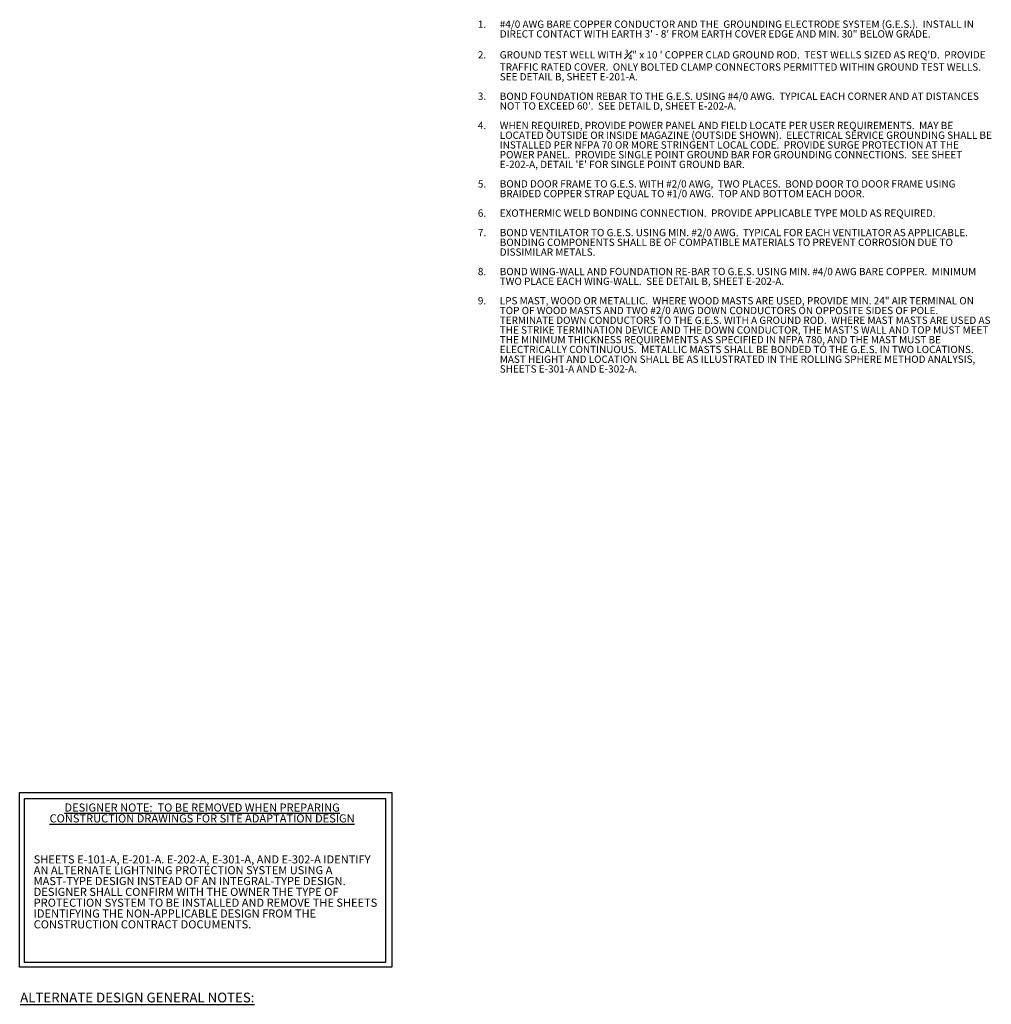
# Model space of a CAD drawing. Header units: inches. Extents: x -12 to 12802, y -12 to 13330.
# Tile 9 of 10: x 1955 to 3153, y 10960 to 12173. Entities that reach past the tile are written whole.
import ezdxf

# ---------------------------------------------------------------- set-up
doc = ezdxf.new("R2010")
doc.units = ezdxf.units.IN
doc.header["$MEASUREMENT"] = 0
doc.layers.add('E-ANNO-TEXT', color=7, linetype='Continuous', lineweight=25)
doc.styles.get("Standard").update_dxf_attribs({"font": 'arial.ttf'})

msp = doc.modelspace()

# ---------------------------------------------------------------- linework, layer by layer
at = {"layer": 'E-ANNO-TEXT'}
for points in [[(1955.1, 11221), (2414.1, 11221), (2414.1, 11006), (1955.1, 11006)], [(1960.9, 11213.7), (2406.2, 11213.7), (2406.2, 11011.8), (1960.9, 11011.8)]]:
    msp.add_lwpolyline(points, close=True, dxfattribs=at)

# ---------------------------------------------------------------- texts
at = {"layer": 'E-ANNO-TEXT', "attachment_point": 1, "line_spacing_factor": 0.8}
for s, width, heights, insert, char_height in [('\\A1;\\pxi-3,l3,sm1,t3;1.^I#4/0 AWG BARE COPPER CONDUCTOR AND THE  GROUNDING ELECTRODE SYSTEM (G.E.S.).  INSTALL IN DIRECT CONTACT WITH EARTH 3\' - 8\' FROM EARTH COVER EDGE AND MIN. 30" BELOW GRADE.\\P\\P2.^IGROUND TEST WELL WITH {\\H0.7x;\\S3#4;}" x 10 \' COPPER CLAD GROUND ROD.  TEST WELLS SIZED AS REQ\'D.  PROVIDE TRAFFIC RATED COVER.  ONLY BOLTED CLAMP CONNECTORS PERMITTED WITHIN GROUND TEST WELLS.  SEE DETAIL B, SHEET E-201-A.\\P\\P3.^IBOND FOUNDATION REBAR TO THE G.E.S. USING #4/0 AWG.  TYPICAL EACH CORNER AND AT DISTANCES NOT TO EXCEED 60\'.  SEE DETAIL D, SHEET E-202-A.\\P\\P4.^IWHEN REQUIRED, PROVIDE POWER PANEL AND FIELD LOCATE PER USER REQUIREMENTS.  MAY BE LOCATED OUTSIDE OR INSIDE MAGAZINE (OUTSIDE SHOWN).  ELECTRICAL SERVICE GROUNDING SHALL BE INSTALLED PER NFPA 70 OR MORE STRINGENT LOCAL CODE.  PROVIDE SURGE PROTECTION AT THE POWER PANEL.  PROVIDE SINGLE POINT GROUND BAR FOR GROUNDING CONNECTIONS.  SEE SHEET E-202-A, DETAIL \'E\' FOR SINGLE POINT GROUND BAR.\\P\\P5.^IBOND DOOR FRAME TO G.E.S. WITH #2/0 AWG,  TWO PLACES.  BOND DOOR TO DOOR FRAME USING BRAIDED COPPER STRAP EQUAL TO #1/0 AWG.  TOP AND BOTTOM EACH DOOR.\\P\\P6.^IEXOTHERMIC WELD BONDING CONNECTION.  PROVIDE APPLICABLE TYPE MOLD AS REQUIRED.\\P\\P7.^IBOND VENTILATOR TO G.E.S. USING MIN. #2/0 AWG.  TYPICAL FOR EACH VENTILATOR AS APPLICABLE.  BONDING COMPONENTS SHALL BE OF COMPATIBLE MATERIALS TO PREVENT CORROSION DUE TO DISSIMILAR METALS.\\P\\P8.^IBOND WING-WALL AND FOUNDATION RE-BAR TO G.E.S. USING MIN. #4/0 AWG BARE COPPER.  MINIMUM TWO PLACE EACH WING-WALL.  SEE DETAIL B, SHEET E-202-A.\\P\\P9.^ILPS MAST, WOOD OR METALLIC.  WHERE WOOD MASTS ARE USED, PROVIDE MIN. 24" AIR TERMINAL ON TOP OF WOOD MASTS AND TWO #2/0 AWG DOWN CONDUCTORS ON OPPOSITE SIDES OF POLE.  TERMINATE DOWN CONDUCTORS TO THE G.E.S. WITH A GROUND ROD.  WHERE MAST MASTS ARE USED AS THE STRIKE TERMINATION DEVICE AND THE DOWN CONDUCTOR, THE MAST\'S WALL AND TOP MUST MEET THE MINIMUM THICKNESS REQUIREMENTS AS SPECIFIED IN NFPA 780, AND THE MAST MUST BE ELECTRICALLY CONTINUOUS.  METALLIC MASTS SHALL BE BONDED TO THE G.E.S. IN TWO LOCATIONS.   MAST HEIGHT AND LOCATION SHALL BE AS ILLUSTRATED IN THE ROLLING SPHERE METHOD ANALYSIS, SHEETS E-301-A AND E-302-A.', 634.84, [659.9], (2520, 12172.5), 9), ('\\A1;\\pxsm1.5,qc;{\\LDESIGNER NOTE:  TO BE REMOVED WHEN PREPARING CONSTRUCTION DRAWINGS FOR SITE ADAPTATION DESIGN}', 415.309, [41.8], (1972.4, 11207.6), 10), ('\\A1;\\pxsm1;SHEETS E-101-A, E-201-A. E-202-A, E-301-A, AND E-302-A IDENTIFY AN ALTERNATE LIGHTNING PROTECTION SYSTEM USING A MAST-TYPE DESIGN INSTEAD OF AN INTEGRAL-TYPE DESIGN.  DESIGNER SHALL CONFIRM WITH THE OWNER THE TYPE OF PROTECTION SYSTEM TO BE INSTALLED AND REMOVE THE SHEETS IDENTIFYING THE NON-APPLICABLE DESIGN FROM THE CONSTRUCTION CONTRACT DOCUMENTS.', 431.893, [128.6], (1972.4, 11143.7), 10)]:
    msp.add_mtext_dynamic_manual_height_columns(s, width=width, gutter_width=48, heights=heights, dxfattribs=dict(at, insert=insert, char_height=char_height))
at = {"layer": 'E-ANNO-TEXT', "insert": (1955.7, 10974.5), "char_height": 12, "attachment_point": 1}
msp.add_mtext_dynamic_manual_height_columns('{\\LALTERNATE DESIGN GENERAL NOTES:^I^I^I^I}', width=491.719, gutter_width=48, heights=[0], dxfattribs=at)

doc.saveas('drawing.dxf')
